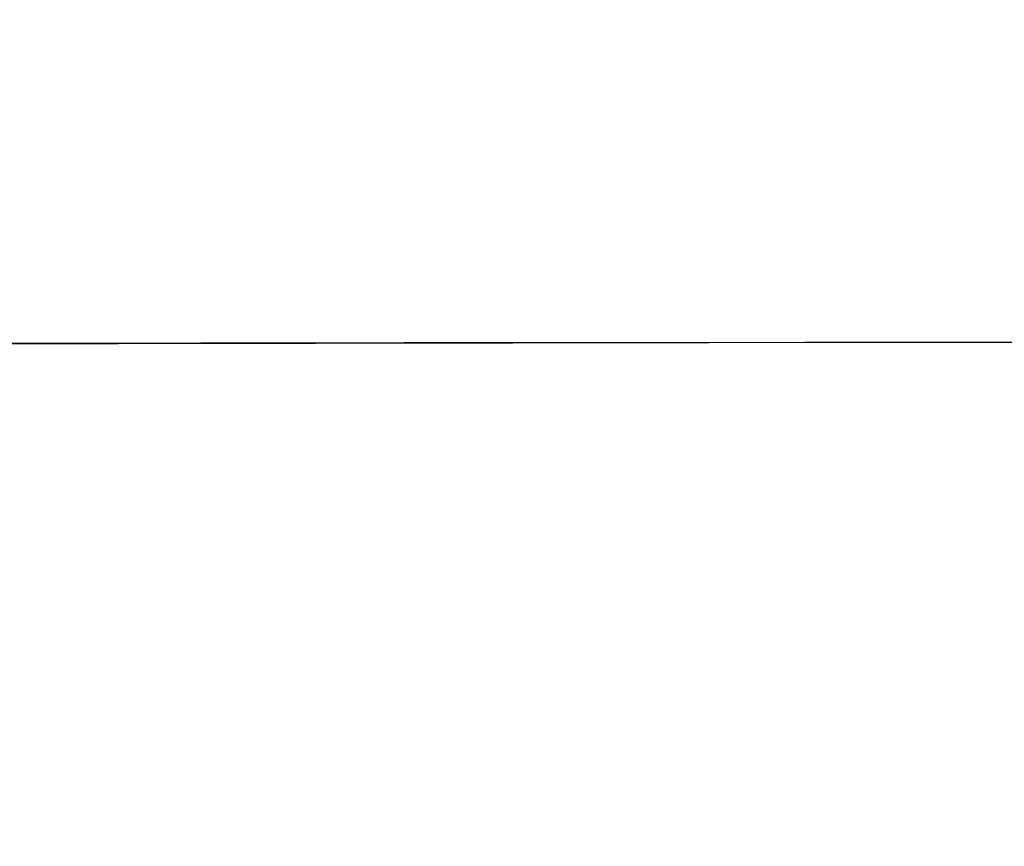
# Model space of a CAD drawing. Header units: millimetres. Extents: x -2852 to 102, y -106 to 97.
# Tile 156 of 256: x -2214 to -2196, y -12 to 3. Entities that reach past the tile are written whole.
import ezdxf

# ---------------------------------------------------------------- set-up
doc = ezdxf.new("R2010")
doc.units = ezdxf.units.MM
doc.header["$MEASUREMENT"] = 0
doc.layers.add('Predefinito', color=5, linetype='Continuous')

msp = doc.modelspace()

# ---------------------------------------------------------------- linework, layer by layer
at = {"layer": 'Predefinito', "extrusion": (-0.001366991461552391, 0.9999990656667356, 0)}
msp.add_lwpolyline([(1899.674573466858, 1028.425676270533), (1950.258311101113, 936.0311236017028), (1967.400196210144, 906.575531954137), (1985.126516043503, 877.4701447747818), (2004.656316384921, 847.0844636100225), (2025.496176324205, 816.669032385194), (2036.394788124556, 801.6049686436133), (2047.581462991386, 786.7526361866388), (2059.048771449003, 772.1737902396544), (2070.848342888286, 757.8628825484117), (2082.852187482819, 744.0269988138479), (2095.232192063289, 730.5284931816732), (2107.740481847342, 717.6917338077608), (2114.150143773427, 711.4284940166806), (2120.668526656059, 705.278737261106), (2127.105031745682, 699.4242024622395), (2133.651606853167, 693.6936066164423), (2140.312207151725, 688.0966408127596), (2147.090787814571, 682.6429961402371), (2153.75026149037, 677.5237656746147), (2160.526113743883, 672.5595220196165), (2167.421020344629, 667.7628195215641), (2174.437410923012, 663.1468989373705), (2181.31288946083, 658.8844485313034), (2188.305132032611, 654.8160355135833), (2195.415453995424, 650.9559758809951), (2202.64302808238, 647.320413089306), (2209.73752194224, 644.0360807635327), (2216.937413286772, 640.9926609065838), (2220.575985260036, 639.5662277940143), (2224.239767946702, 638.2060043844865), (2227.928330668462, 636.9140345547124), (2231.64124274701, 635.6923621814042), (2235.831195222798, 634.408737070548), (2240.048173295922, 633.2171015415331), (2244.289387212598, 632.1182628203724), (2248.553001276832, 631.1118868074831), (2252.586947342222, 630.2482168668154), (2256.637848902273, 629.4656582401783), (2260.704069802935, 628.7638639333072), (2264.783395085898, 628.1424203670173), (2268.846862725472, 627.6041235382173), (2272.919590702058, 627.1439552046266), (2277.000234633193, 626.7611647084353), (2281.087450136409, 626.4550013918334), (2285.179869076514, 626.2246883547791), (2289.276028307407, 626.0693437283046), (2293.374440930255, 625.98805940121), (2297.473620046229, 625.979927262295), (2305.646792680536, 626.1784472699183), (2313.808414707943, 626.6564582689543), (2321.949898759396, 627.4059781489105), (2330.063045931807, 628.4188195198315), (2338.132338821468, 629.6855258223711), (2346.159212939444, 631.19934427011), (2354.137618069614, 632.9527950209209), (2362.061503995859, 634.9383982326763), (2369.890818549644, 637.1387617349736), (2377.655943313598, 639.5559469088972), (2385.352627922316, 642.1840648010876), (2392.976220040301, 645.0172180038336), (2400.434543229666, 648.0133496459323), (2407.813089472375, 651.2003683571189), (2415.108121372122, 654.574644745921), (2422.315901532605, 658.1325494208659), (2429.27810764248, 661.7871694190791), (2436.148314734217, 665.6118309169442), (2442.921659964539, 669.6045235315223), (2449.593583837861, 673.7639364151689), (2455.744190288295, 677.8085140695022), (2461.79696152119, 681.9980824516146), (2467.746880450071, 686.3327562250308), (2473.588068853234, 690.8129082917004), (2480.985152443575, 696.835755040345), (2488.178176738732, 703.1012744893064), (2491.987888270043, 706.5957953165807), (2495.734193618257, 710.1583616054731), (2499.416204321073, 713.7875134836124), (2503.033206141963, 717.481423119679), (2509.945883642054, 724.9170763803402), (2516.605686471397, 732.579540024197), (2522.960022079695, 740.3811103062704), (2529.075879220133, 748.3716608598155), (2534.957113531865, 756.5253814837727), (2540.622272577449, 764.8319886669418), (2546.117810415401, 773.3251265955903), (2551.423854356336, 781.9349877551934), (2556.659804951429, 790.8208707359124), (2561.739512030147, 799.7986763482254), (2571.509788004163, 817.9680090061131), (2626.827584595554, 928.1936540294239), (2638.541319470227, 949.7322297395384), (2651.215680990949, 971.6716347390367), (2674.70444038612, 1009.524286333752), (2677.831677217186, 1014.878638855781), (2679.262425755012, 1017.450514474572), (2680.646061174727, 1020.04534911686), (2681.887900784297, 1022.49666156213), (2683.067744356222, 1024.978650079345), (2684.055893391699, 1027.222851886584), (2684.522245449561, 1028.356636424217), (2684.967345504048, 1029.498783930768)], dxfattribs=at)
msp.add_lwpolyline([(1899.674573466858, 1028.425676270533), (1950.258311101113, 936.0311236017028), (1967.400196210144, 906.575531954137), (1985.126516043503, 877.4701447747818), (2004.656316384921, 847.0844636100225), (2025.496176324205, 816.669032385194), (2036.394788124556, 801.6049686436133), (2047.581462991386, 786.7526361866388), (2059.048771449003, 772.1737902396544), (2070.848342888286, 757.8628825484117), (2082.852187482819, 744.0269988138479), (2095.232192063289, 730.5284931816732), (2107.740481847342, 717.6917338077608), (2114.150143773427, 711.4284940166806), (2120.668526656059, 705.278737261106), (2127.105031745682, 699.4242024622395), (2133.651606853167, 693.6936066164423), (2140.312207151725, 688.0966408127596), (2147.090787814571, 682.6429961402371), (2153.75026149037, 677.5237656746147), (2160.526113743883, 672.5595220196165), (2167.421020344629, 667.7628195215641), (2174.437410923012, 663.1468989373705), (2181.31288946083, 658.8844485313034), (2188.305132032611, 654.8160355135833), (2195.415453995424, 650.9559758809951), (2202.64302808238, 647.320413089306), (2209.73752194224, 644.0360807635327), (2216.937413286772, 640.9926609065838), (2220.575985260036, 639.5662277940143), (2224.239767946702, 638.2060043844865), (2227.928330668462, 636.9140345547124), (2231.64124274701, 635.6923621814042), (2235.831195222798, 634.408737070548), (2240.048173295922, 633.2171015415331), (2244.289387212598, 632.1182628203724), (2248.553001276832, 631.1118868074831), (2252.586947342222, 630.2482168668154), (2256.637848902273, 629.4656582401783), (2260.704069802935, 628.7638639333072), (2264.783395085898, 628.1424203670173), (2268.846862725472, 627.6041235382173), (2272.919590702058, 627.1439552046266), (2277.000234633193, 626.7611647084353), (2281.087450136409, 626.4550013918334), (2285.179869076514, 626.2246883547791), (2289.276028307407, 626.0693437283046), (2293.374440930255, 625.98805940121), (2297.473620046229, 625.979927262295), (2305.646792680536, 626.1784472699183), (2313.808414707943, 626.6564582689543), (2321.949898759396, 627.4059781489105), (2330.063045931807, 628.4188195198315), (2338.132338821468, 629.6855258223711), (2346.159212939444, 631.19934427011), (2354.137618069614, 632.9527950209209), (2362.061503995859, 634.9383982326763), (2369.890818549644, 637.1387617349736), (2377.655943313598, 639.5559469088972), (2385.352627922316, 642.1840648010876), (2392.976220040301, 645.0172180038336), (2400.434543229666, 648.0133496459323), (2407.813089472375, 651.2003683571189), (2415.108121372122, 654.574644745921), (2422.315901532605, 658.1325494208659), (2429.27810764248, 661.7871694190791), (2436.148314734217, 665.6118309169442), (2442.921659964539, 669.6045235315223), (2449.593583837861, 673.7639364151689), (2455.744190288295, 677.8085140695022), (2461.79696152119, 681.9980824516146), (2467.746880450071, 686.3327562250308), (2473.588068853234, 690.8129082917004), (2480.985152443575, 696.835755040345), (2488.178176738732, 703.1012744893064), (2491.987888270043, 706.5957953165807), (2495.734193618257, 710.1583616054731), (2499.416204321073, 713.7875134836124), (2503.033206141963, 717.481423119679), (2509.945883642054, 724.9170763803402), (2516.605686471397, 732.579540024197), (2522.960022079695, 740.3811103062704), (2529.075879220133, 748.3716608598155), (2534.957113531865, 756.5253814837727), (2540.622272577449, 764.8319886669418), (2546.117810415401, 773.3251265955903), (2551.423854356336, 781.9349877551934), (2556.659804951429, 790.8208707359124), (2561.739512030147, 799.7986763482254), (2571.509788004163, 817.9680090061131), (2626.827584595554, 928.1936540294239), (2638.541319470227, 949.7322297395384), (2651.215680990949, 971.6716347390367), (2674.70444038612, 1009.524286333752), (2677.831677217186, 1014.878638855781), (2679.262425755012, 1017.450514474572), (2680.646061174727, 1020.04534911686), (2681.887900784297, 1022.49666156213), (2683.067744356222, 1024.978650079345), (2684.055893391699, 1027.222851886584), (2684.522245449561, 1028.356636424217), (2684.967345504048, 1029.498783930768)], dxfattribs=at)
at = {"layer": 'Predefinito', "extrusion": (0.8755589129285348, 0.001196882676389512, 0.4831098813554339)}
msp.add_lwpolyline([(-1.52432965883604, 1623.88629867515), (-1.368958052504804, 1623.888023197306), (-1.212267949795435, 1623.893258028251), (-1.054361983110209, 1623.902092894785), (-0.8953485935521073, 1623.914614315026), (-0.7353419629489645, 1623.93090519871), (-0.5744619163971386, 1623.951044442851), (-0.4128337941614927, 1623.975106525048), (-0.2505882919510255, 1624.003161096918), (-0.0878612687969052, 1624.035272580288), (0.075206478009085, 1624.071499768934), (0.2384694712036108, 1624.111895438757), (0.4017778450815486, 1624.156505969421), (0.5649776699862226, 1624.205370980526), (0.7279113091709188, 1624.258522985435), (0.890417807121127, 1624.315987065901), (1.052333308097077, 1624.377780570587), (1.213491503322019, 1624.443912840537), (1.373724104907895, 1624.514384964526), (1.532861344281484, 1624.589189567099), (1.690732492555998, 1624.668310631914), (1.84716639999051, 1624.751723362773), (2.001992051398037, 1624.839394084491), (2.15503913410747, 1624.931280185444), (2.306138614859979, 1625.027330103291), (2.455123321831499, 1625.127483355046), (2.601828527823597, 1625.231670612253), (2.746092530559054, 1625.339813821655), (2.887757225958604, 1625.45182637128), (3.026668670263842, 1625.567613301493), (3.162677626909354, 1625.687071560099), (3.295640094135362, 1625.810090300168), (3.425417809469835, 1625.936551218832), (3.551878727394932, 1626.066328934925), (3.674897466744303, 1626.199291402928), (3.794355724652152, 1626.33530036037), (3.910142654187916, 1626.474211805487), (4.022155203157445, 1626.615876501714), (4.130298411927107, 1626.760140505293), (4.234485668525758, 1626.906845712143), (4.334638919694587, 1627.055830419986), (4.430688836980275, 1627.206929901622), (4.522574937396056, 1627.359976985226), (4.610245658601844, 1627.514802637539), (4.693658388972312, 1627.671236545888), (4.772779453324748, 1627.829107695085), (4.847584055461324, 1627.98824493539), (4.918056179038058, 1628.148477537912), (4.984188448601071, 1628.30963573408), (5.045981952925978, 1628.471551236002), (5.103446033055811, 1628.634057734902), (5.15659803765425, 1628.79699137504), (5.205463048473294, 1628.960191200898), (5.250073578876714, 1629.123499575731), (5.290469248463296, 1629.28676256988), (5.326696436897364, 1629.44983031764), (5.35880792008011, 1629.612557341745), (5.38686249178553, 1629.774802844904), (5.4109245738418, 1629.936430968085), (5.431063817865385, 1630.097311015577), (5.447354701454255, 1630.257317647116), (5.459876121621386, 1630.416331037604), (5.4687109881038, 1630.574237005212), (5.473945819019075, 1630.730927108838), (5.47567034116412, 1630.886298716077), (5.473945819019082, 1631.041670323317), (5.468710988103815, 1631.198360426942), (5.459876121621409, 1631.356266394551), (5.447354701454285, 1631.515279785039), (5.431063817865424, 1631.675286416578), (5.410924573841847, 1631.83616646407), (5.386862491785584, 1631.997794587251), (5.35880792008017, 1632.16004009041), (5.326696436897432, 1632.322767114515), (5.290469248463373, 1632.485834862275), (5.250073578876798, 1632.649097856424), (5.205463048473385, 1632.812406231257), (5.15659803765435, 1632.975606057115), (5.103446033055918, 1633.138539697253), (5.045981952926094, 1633.301046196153), (4.984188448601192, 1633.462961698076), (4.918056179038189, 1633.624119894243), (4.847584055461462, 1633.784352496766), (4.772779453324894, 1633.94348973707), (4.693658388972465, 1634.101360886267), (4.610245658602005, 1634.257794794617), (4.522574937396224, 1634.412620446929), (4.430688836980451, 1634.565667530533), (4.33463891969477, 1634.716767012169), (4.234485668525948, 1634.865751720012), (4.130298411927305, 1635.012456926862), (4.022155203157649, 1635.156720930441), (3.910142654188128, 1635.298385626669), (3.79435572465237, 1635.437297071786), (3.674897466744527, 1635.573306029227), (3.551878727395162, 1635.70626849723), (3.425417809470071, 1635.836046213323), (3.295640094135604, 1635.962507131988), (3.162677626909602, 1636.085525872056), (3.026668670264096, 1636.204984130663), (2.887757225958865, 1636.320771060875), (2.746092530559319, 1636.4327836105), (2.601828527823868, 1636.540926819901), (2.455123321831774, 1636.645114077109), (2.306138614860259, 1636.745267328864), (2.155039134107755, 1636.841317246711), (2.001992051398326, 1636.933203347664), (1.847166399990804, 1637.020874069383), (1.690732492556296, 1637.104286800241), (1.532861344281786, 1637.183407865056), (1.373724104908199, 1637.25821246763), (1.213491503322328, 1637.328684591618), (1.052333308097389, 1637.394816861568), (0.8904178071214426, 1637.456610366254), (0.7279113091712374, 1637.51407444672), (0.5649776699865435, 1637.567226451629), (0.4017778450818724, 1637.616091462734), (0.2384694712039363, 1637.660701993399), (0.0752064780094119, 1637.701097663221), (-0.0878612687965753, 1637.737324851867), (-0.2505882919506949, 1637.769436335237), (-0.41283379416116, 1637.797490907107), (-0.5744619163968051, 1637.821552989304), (-0.7353419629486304, 1637.841692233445), (-0.8953485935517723, 1637.857983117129), (-1.054361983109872, 1637.87050453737), (-1.212267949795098, 1637.879339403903), (-1.368958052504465, 1637.88457423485), (-1.524329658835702, 1637.886298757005), (-1.679701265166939, 1637.88457423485), (-1.836391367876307, 1637.879339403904), (-1.994297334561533, 1637.87050453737), (-2.153310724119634, 1637.85798311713), (-2.313317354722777, 1637.841692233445), (-2.474197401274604, 1637.821552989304), (-2.63582552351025, 1637.797490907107), (-2.798071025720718, 1637.769436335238), (-2.960798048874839, 1637.737324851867), (-3.12386579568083, 1637.701097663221), (-3.287128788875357, 1637.660701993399), (-3.450437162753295, 1637.616091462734), (-3.613636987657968, 1637.567226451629), (-3.776570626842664, 1637.51407444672), (-3.939077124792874, 1637.456610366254), (-4.100992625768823, 1637.394816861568), (-4.262150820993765, 1637.328684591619), (-4.42238342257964, 1637.25821246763), (-4.581520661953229, 1637.183407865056), (-4.739391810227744, 1637.104286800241), (-4.895825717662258, 1637.020874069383), (-5.050651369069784, 1636.933203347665), (-5.203698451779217, 1636.841317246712), (-5.354797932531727, 1636.745267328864), (-5.503782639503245, 1636.64511407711), (-5.650487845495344, 1636.540926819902), (-5.7947518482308, 1636.4327836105), (-5.936416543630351, 1636.320771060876), (-6.075327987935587, 1636.204984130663), (-6.2113369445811, 1636.085525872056), (-6.344299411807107, 1635.962507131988), (-6.474077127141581, 1635.836046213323), (-6.600538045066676, 1635.70626849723), (-6.723556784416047, 1635.573306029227), (-6.843015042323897, 1635.437297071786), (-6.958801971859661, 1635.298385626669), (-7.070814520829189, 1635.156720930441), (-7.178957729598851, 1635.012456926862), (-7.283144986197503, 1634.865751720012), (-7.38329823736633, 1634.716767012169), (-7.479348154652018, 1634.565667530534), (-7.571234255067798, 1634.412620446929), (-7.658904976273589, 1634.257794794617), (-7.742317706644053, 1634.101360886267), (-7.821438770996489, 1633.94348973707), (-7.896243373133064, 1633.784352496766), (-7.966715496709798, 1633.624119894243), (-8.03284776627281, 1633.462961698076), (-8.09464127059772, 1633.301046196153), (-8.15210535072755, 1633.138539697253), (-8.20525735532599, 1632.975606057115), (-8.254122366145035, 1632.812406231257), (-8.298732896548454, 1632.649097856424), (-8.339128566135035, 1632.485834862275), (-8.375355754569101, 1632.322767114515), (-8.407467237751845, 1632.16004009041), (-8.435521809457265, 1631.997794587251), (-8.459583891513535, 1631.83616646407), (-8.479723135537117, 1631.675286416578), (-8.496014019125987, 1631.515279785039), (-8.508535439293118, 1631.356266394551), (-8.51737030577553, 1631.198360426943), (-8.522605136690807, 1631.041670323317), (-8.52432965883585, 1630.886298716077), (-8.522605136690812, 1630.730927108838), (-8.517370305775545, 1630.574237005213), (-8.50853543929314, 1630.416331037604), (-8.496014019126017, 1630.257317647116), (-8.479723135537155, 1630.097311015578), (-8.459583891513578, 1629.936430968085), (-8.435521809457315, 1629.774802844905), (-8.407467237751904, 1629.612557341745), (-8.375355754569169, 1629.44983031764), (-8.339128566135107, 1629.286762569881), (-8.298732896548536, 1629.123499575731), (-8.254122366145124, 1628.960191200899), (-8.205257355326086, 1628.79699137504), (-8.152105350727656, 1628.634057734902), (-8.094641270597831, 1628.471551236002), (-8.032847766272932, 1628.30963573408), (-7.966715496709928, 1628.148477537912), (-7.896243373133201, 1627.98824493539), (-7.821438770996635, 1627.829107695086), (-7.742317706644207, 1627.671236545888), (-7.658904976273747, 1627.514802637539), (-7.571234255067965, 1627.359976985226), (-7.479348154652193, 1627.206929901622), (-7.383298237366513, 1627.055830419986), (-7.283144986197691, 1626.906845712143), (-7.178957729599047, 1626.760140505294), (-7.070814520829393, 1626.615876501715), (-6.958801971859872, 1626.474211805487), (-6.843015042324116, 1626.33530036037), (-6.723556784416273, 1626.199291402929), (-6.600538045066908, 1626.066328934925), (-6.474077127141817, 1625.936551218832), (-6.34429941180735, 1625.810090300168), (-6.211336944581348, 1625.687071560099), (-6.075327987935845, 1625.567613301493), (-5.936416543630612, 1625.45182637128), (-5.794751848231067, 1625.339813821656), (-5.650487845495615, 1625.231670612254), (-5.503782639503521, 1625.127483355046), (-5.354797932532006, 1625.027330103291), (-5.203698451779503, 1624.931280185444), (-5.050651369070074, 1624.839394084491), (-4.895825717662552, 1624.751723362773), (-4.739391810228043, 1624.668310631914), (-4.581520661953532, 1624.589189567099), (-4.422383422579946, 1624.514384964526), (-4.262150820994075, 1624.443912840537), (-4.100992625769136, 1624.377780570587), (-3.939077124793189, 1624.315987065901), (-3.776570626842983, 1624.258522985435), (-3.613636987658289, 1624.205370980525), (-3.450437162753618, 1624.156505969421), (-3.287128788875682, 1624.111895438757), (-3.123865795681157, 1624.071499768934), (-2.96079804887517, 1624.035272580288), (-2.798071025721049, 1624.003161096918), (-2.635825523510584, 1623.975106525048), (-2.474197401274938, 1623.951044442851), (-2.313317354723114, 1623.93090519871), (-2.153310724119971, 1623.914614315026), (-1.994297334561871, 1623.902092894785), (-1.836391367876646, 1623.893258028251), (-1.679701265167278, 1623.888023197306), (-1.52432965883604, 1623.88629867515)], dxfattribs=at)
msp.add_lwpolyline([(-1.52432965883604, 1623.88629867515), (-1.368958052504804, 1623.888023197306), (-1.212267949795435, 1623.893258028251), (-1.054361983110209, 1623.902092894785), (-0.8953485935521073, 1623.914614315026), (-0.7353419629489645, 1623.93090519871), (-0.5744619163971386, 1623.951044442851), (-0.4128337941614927, 1623.975106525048), (-0.2505882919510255, 1624.003161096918), (-0.0878612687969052, 1624.035272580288), (0.075206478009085, 1624.071499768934), (0.2384694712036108, 1624.111895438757), (0.4017778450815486, 1624.156505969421), (0.5649776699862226, 1624.205370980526), (0.7279113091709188, 1624.258522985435), (0.890417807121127, 1624.315987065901), (1.052333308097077, 1624.377780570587), (1.213491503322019, 1624.443912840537), (1.373724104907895, 1624.514384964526), (1.532861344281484, 1624.589189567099), (1.690732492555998, 1624.668310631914), (1.84716639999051, 1624.751723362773), (2.001992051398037, 1624.839394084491), (2.15503913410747, 1624.931280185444), (2.306138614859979, 1625.027330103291), (2.455123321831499, 1625.127483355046), (2.601828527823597, 1625.231670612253), (2.746092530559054, 1625.339813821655), (2.887757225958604, 1625.45182637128), (3.026668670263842, 1625.567613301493), (3.162677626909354, 1625.687071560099), (3.295640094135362, 1625.810090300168), (3.425417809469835, 1625.936551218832), (3.551878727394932, 1626.066328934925), (3.674897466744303, 1626.199291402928), (3.794355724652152, 1626.33530036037), (3.910142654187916, 1626.474211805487), (4.022155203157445, 1626.615876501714), (4.130298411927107, 1626.760140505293), (4.234485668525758, 1626.906845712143), (4.334638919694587, 1627.055830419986), (4.430688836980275, 1627.206929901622), (4.522574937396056, 1627.359976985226), (4.610245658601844, 1627.514802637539), (4.693658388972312, 1627.671236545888), (4.772779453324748, 1627.829107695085), (4.847584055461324, 1627.98824493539), (4.918056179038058, 1628.148477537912), (4.984188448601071, 1628.30963573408), (5.045981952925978, 1628.471551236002), (5.103446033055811, 1628.634057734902), (5.15659803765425, 1628.79699137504), (5.205463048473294, 1628.960191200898), (5.250073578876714, 1629.123499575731), (5.290469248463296, 1629.28676256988), (5.326696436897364, 1629.44983031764), (5.35880792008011, 1629.612557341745), (5.38686249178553, 1629.774802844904), (5.4109245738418, 1629.936430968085), (5.431063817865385, 1630.097311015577), (5.447354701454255, 1630.257317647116), (5.459876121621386, 1630.416331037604), (5.4687109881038, 1630.574237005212), (5.473945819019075, 1630.730927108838), (5.47567034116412, 1630.886298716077), (5.473945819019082, 1631.041670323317), (5.468710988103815, 1631.198360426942), (5.459876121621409, 1631.356266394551), (5.447354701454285, 1631.515279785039), (5.431063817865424, 1631.675286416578), (5.410924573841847, 1631.83616646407), (5.386862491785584, 1631.997794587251), (5.35880792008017, 1632.16004009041), (5.326696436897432, 1632.322767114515), (5.290469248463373, 1632.485834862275), (5.250073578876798, 1632.649097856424), (5.205463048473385, 1632.812406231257), (5.15659803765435, 1632.975606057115), (5.103446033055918, 1633.138539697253), (5.045981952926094, 1633.301046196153), (4.984188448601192, 1633.462961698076), (4.918056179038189, 1633.624119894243), (4.847584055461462, 1633.784352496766), (4.772779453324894, 1633.94348973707), (4.693658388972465, 1634.101360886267), (4.610245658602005, 1634.257794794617), (4.522574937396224, 1634.412620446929), (4.430688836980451, 1634.565667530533), (4.33463891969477, 1634.716767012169), (4.234485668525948, 1634.865751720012), (4.130298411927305, 1635.012456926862), (4.022155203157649, 1635.156720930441), (3.910142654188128, 1635.298385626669), (3.79435572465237, 1635.437297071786), (3.674897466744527, 1635.573306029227), (3.551878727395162, 1635.70626849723), (3.425417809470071, 1635.836046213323), (3.295640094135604, 1635.962507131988), (3.162677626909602, 1636.085525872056), (3.026668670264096, 1636.204984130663), (2.887757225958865, 1636.320771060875), (2.746092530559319, 1636.4327836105), (2.601828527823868, 1636.540926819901), (2.455123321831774, 1636.645114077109), (2.306138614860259, 1636.745267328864), (2.155039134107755, 1636.841317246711), (2.001992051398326, 1636.933203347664), (1.847166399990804, 1637.020874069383), (1.690732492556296, 1637.104286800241), (1.532861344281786, 1637.183407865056), (1.373724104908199, 1637.25821246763), (1.213491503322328, 1637.328684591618), (1.052333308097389, 1637.394816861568), (0.8904178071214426, 1637.456610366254), (0.7279113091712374, 1637.51407444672), (0.5649776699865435, 1637.567226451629), (0.4017778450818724, 1637.616091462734), (0.2384694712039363, 1637.660701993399), (0.0752064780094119, 1637.701097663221), (-0.0878612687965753, 1637.737324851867), (-0.2505882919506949, 1637.769436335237), (-0.41283379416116, 1637.797490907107), (-0.5744619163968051, 1637.821552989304), (-0.7353419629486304, 1637.841692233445), (-0.8953485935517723, 1637.857983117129), (-1.054361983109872, 1637.87050453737), (-1.212267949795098, 1637.879339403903), (-1.368958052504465, 1637.88457423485), (-1.524329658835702, 1637.886298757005), (-1.679701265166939, 1637.88457423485), (-1.836391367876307, 1637.879339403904), (-1.994297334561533, 1637.87050453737), (-2.153310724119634, 1637.85798311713), (-2.313317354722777, 1637.841692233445), (-2.474197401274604, 1637.821552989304), (-2.63582552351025, 1637.797490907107), (-2.798071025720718, 1637.769436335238), (-2.960798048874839, 1637.737324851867), (-3.12386579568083, 1637.701097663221), (-3.287128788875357, 1637.660701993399), (-3.450437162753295, 1637.616091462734), (-3.613636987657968, 1637.567226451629), (-3.776570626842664, 1637.51407444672), (-3.939077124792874, 1637.456610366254), (-4.100992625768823, 1637.394816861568), (-4.262150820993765, 1637.328684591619), (-4.42238342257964, 1637.25821246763), (-4.581520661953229, 1637.183407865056), (-4.739391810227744, 1637.104286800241), (-4.895825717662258, 1637.020874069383), (-5.050651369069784, 1636.933203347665), (-5.203698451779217, 1636.841317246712), (-5.354797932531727, 1636.745267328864), (-5.503782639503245, 1636.64511407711), (-5.650487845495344, 1636.540926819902), (-5.7947518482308, 1636.4327836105), (-5.936416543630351, 1636.320771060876), (-6.075327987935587, 1636.204984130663), (-6.2113369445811, 1636.085525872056), (-6.344299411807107, 1635.962507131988), (-6.474077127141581, 1635.836046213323), (-6.600538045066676, 1635.70626849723), (-6.723556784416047, 1635.573306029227), (-6.843015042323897, 1635.437297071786), (-6.958801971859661, 1635.298385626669), (-7.070814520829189, 1635.156720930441), (-7.178957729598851, 1635.012456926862), (-7.283144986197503, 1634.865751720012), (-7.38329823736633, 1634.716767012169), (-7.479348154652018, 1634.565667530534), (-7.571234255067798, 1634.412620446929), (-7.658904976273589, 1634.257794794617), (-7.742317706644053, 1634.101360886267), (-7.821438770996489, 1633.94348973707), (-7.896243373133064, 1633.784352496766), (-7.966715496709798, 1633.624119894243), (-8.03284776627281, 1633.462961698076), (-8.09464127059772, 1633.301046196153), (-8.15210535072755, 1633.138539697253), (-8.20525735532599, 1632.975606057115), (-8.254122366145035, 1632.812406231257), (-8.298732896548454, 1632.649097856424), (-8.339128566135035, 1632.485834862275), (-8.375355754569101, 1632.322767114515), (-8.407467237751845, 1632.16004009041), (-8.435521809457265, 1631.997794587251), (-8.459583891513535, 1631.83616646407), (-8.479723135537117, 1631.675286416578), (-8.496014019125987, 1631.515279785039), (-8.508535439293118, 1631.356266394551), (-8.51737030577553, 1631.198360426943), (-8.522605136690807, 1631.041670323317), (-8.52432965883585, 1630.886298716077), (-8.522605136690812, 1630.730927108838), (-8.517370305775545, 1630.574237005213), (-8.50853543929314, 1630.416331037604), (-8.496014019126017, 1630.257317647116), (-8.479723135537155, 1630.097311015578), (-8.459583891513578, 1629.936430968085), (-8.435521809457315, 1629.774802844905), (-8.407467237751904, 1629.612557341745), (-8.375355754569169, 1629.44983031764), (-8.339128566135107, 1629.286762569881), (-8.298732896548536, 1629.123499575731), (-8.254122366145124, 1628.960191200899), (-8.205257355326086, 1628.79699137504), (-8.152105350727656, 1628.634057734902), (-8.094641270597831, 1628.471551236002), (-8.032847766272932, 1628.30963573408), (-7.966715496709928, 1628.148477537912), (-7.896243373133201, 1627.98824493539), (-7.821438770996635, 1627.829107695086), (-7.742317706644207, 1627.671236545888), (-7.658904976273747, 1627.514802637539), (-7.571234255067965, 1627.359976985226), (-7.479348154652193, 1627.206929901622), (-7.383298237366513, 1627.055830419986), (-7.283144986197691, 1626.906845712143), (-7.178957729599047, 1626.760140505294), (-7.070814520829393, 1626.615876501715), (-6.958801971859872, 1626.474211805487), (-6.843015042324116, 1626.33530036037), (-6.723556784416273, 1626.199291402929), (-6.600538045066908, 1626.066328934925), (-6.474077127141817, 1625.936551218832), (-6.34429941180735, 1625.810090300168), (-6.211336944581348, 1625.687071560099), (-6.075327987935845, 1625.567613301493), (-5.936416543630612, 1625.45182637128), (-5.794751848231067, 1625.339813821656), (-5.650487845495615, 1625.231670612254), (-5.503782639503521, 1625.127483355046), (-5.354797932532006, 1625.027330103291), (-5.203698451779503, 1624.931280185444), (-5.050651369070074, 1624.839394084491), (-4.895825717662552, 1624.751723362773), (-4.739391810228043, 1624.668310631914), (-4.581520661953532, 1624.589189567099), (-4.422383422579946, 1624.514384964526), (-4.262150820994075, 1624.443912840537), (-4.100992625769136, 1624.377780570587), (-3.939077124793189, 1624.315987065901), (-3.776570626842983, 1624.258522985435), (-3.613636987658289, 1624.205370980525), (-3.450437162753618, 1624.156505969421), (-3.287128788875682, 1624.111895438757), (-3.123865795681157, 1624.071499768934), (-2.96079804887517, 1624.035272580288), (-2.798071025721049, 1624.003161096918), (-2.635825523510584, 1623.975106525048), (-2.474197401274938, 1623.951044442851), (-2.313317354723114, 1623.93090519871), (-2.153310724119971, 1623.914614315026), (-1.994297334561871, 1623.902092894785), (-1.836391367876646, 1623.893258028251), (-1.679701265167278, 1623.888023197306), (-1.52432965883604, 1623.88629867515)], dxfattribs=at)
at = {"layer": 'Predefinito', "extrusion": (-0.001366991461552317, 0.9999990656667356, 0)}
msp.add_lwpolyline([(1893.351324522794, 1025.42292373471), (1943.995638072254, 932.9039963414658), (1961.195860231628, 903.3342027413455), (1978.993972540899, 874.0949544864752), (1998.616769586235, 843.5455550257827), (2019.57383825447, 812.9372917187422), (2030.542156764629, 797.7648246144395), (2041.807183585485, 782.7956663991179), (2053.362682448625, 768.0910785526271), (2065.262349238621, 753.6442822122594), (2077.378819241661, 739.6632572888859), (2089.887840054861, 726.0076633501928), (2102.541407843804, 713.0045566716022), (2109.031955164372, 706.653154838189), (2115.637419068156, 700.4117466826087), (2122.164949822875, 694.4647839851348), (2128.809624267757, 688.6383311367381), (2135.576121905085, 682.9420587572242), (2142.469122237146, 677.385637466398), (2149.247856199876, 672.1639067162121), (2156.152456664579, 667.0940738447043), (2163.186477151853, 662.1888820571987), (2170.353255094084, 657.4618598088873), (2177.385123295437, 653.090251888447), (2184.545983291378, 648.9110545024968), (2191.838042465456, 644.9391512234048), (2199.261258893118, 641.1914949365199), (2206.558744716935, 637.7994573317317), (2213.976013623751, 634.6499397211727), (2217.728858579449, 633.1713967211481), (2221.510611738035, 631.7599396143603), (2225.320770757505, 630.4178294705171), (2229.158833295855, 629.1473273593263), (2233.492784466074, 627.8109071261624), (2237.855495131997, 626.5693829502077), (2242.242043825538, 625.4243394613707), (2246.65050374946, 624.3753822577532), (2250.820668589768, 623.4747271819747), (2255.007433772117, 622.6581809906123), (2259.208897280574, 621.9254063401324), (2263.422687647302, 621.2759436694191), (2267.618848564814, 620.7126819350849), (2271.823276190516, 620.2303412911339), (2276.03452739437, 619.8281001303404), (2280.25115904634, 619.5051368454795), (2284.471709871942, 619.2606014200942), (2288.694646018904, 619.0935302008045), (2292.918415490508, 619.0029311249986), (2297.141466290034, 618.9878121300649), (2305.55707747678, 619.1790170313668), (2313.954794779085, 619.6579889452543), (2322.325882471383, 620.4160973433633), (2330.66210220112, 621.4445185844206), (2338.947760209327, 622.733170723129), (2347.184703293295, 624.2748402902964), (2355.367115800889, 626.0616068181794), (2363.489182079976, 628.0855498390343), (2371.510279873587, 630.3286765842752), (2379.462038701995, 632.7929579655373), (2387.340598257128, 635.4722975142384), (2395.141678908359, 638.3606017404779), (2402.771482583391, 641.4149501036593), (2410.318012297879, 644.6638726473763), (2417.777958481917, 648.1037776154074), (2425.148011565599, 651.731073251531), (2432.266807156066, 655.457280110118), (2439.29190530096, 659.3574054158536), (2446.218870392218, 663.4296977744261), (2453.043600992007, 667.6731772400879), (2459.336958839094, 671.8008511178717), (2465.532588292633, 676.0781928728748), (2471.625899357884, 680.5058177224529), (2477.611476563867, 685.0847145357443), (2485.196021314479, 691.2439231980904), (2492.572953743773, 697.6527941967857), (2496.48016059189, 701.227419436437), (2500.322119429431, 704.8714970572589), (2504.097656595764, 708.5832848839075), (2507.805818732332, 712.3606644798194), (2514.889817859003, 719.9615224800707), (2521.70957167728, 727.7888870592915), (2528.210201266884, 735.7512486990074), (2534.459556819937, 743.8977345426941), (2540.461105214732, 752.2003302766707), (2546.233647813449, 760.6471974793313), (2551.824459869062, 769.2712208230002), (2557.213527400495, 778.000570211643), (2562.522258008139, 786.9957281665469), (2567.663563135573, 796.0696525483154), (2577.52678111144, 814.3908881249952), (2632.82336339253, 924.5810875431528), (2644.451836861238, 945.9817918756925), (2657.017906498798, 967.7557466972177), (2680.503230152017, 1005.603319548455), (2683.726436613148, 1011.103481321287), (2686.673477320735, 1016.485880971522), (2687.995116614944, 1019.075738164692), (2689.268848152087, 1021.731139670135), (2690.354444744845, 1024.168534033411), (2690.874860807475, 1025.41657920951), (2691.377838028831, 1026.687096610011)], dxfattribs=at)
msp.add_lwpolyline([(1893.351324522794, 1025.42292373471), (1943.995638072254, 932.9039963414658), (1961.195860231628, 903.3342027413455), (1978.993972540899, 874.0949544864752), (1998.616769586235, 843.5455550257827), (2019.57383825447, 812.9372917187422), (2030.542156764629, 797.7648246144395), (2041.807183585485, 782.7956663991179), (2053.362682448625, 768.0910785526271), (2065.262349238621, 753.6442822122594), (2077.378819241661, 739.6632572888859), (2089.887840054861, 726.0076633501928), (2102.541407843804, 713.0045566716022), (2109.031955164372, 706.653154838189), (2115.637419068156, 700.4117466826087), (2122.164949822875, 694.4647839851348), (2128.809624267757, 688.6383311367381), (2135.576121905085, 682.9420587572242), (2142.469122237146, 677.385637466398), (2149.247856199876, 672.1639067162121), (2156.152456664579, 667.0940738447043), (2163.186477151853, 662.1888820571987), (2170.353255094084, 657.4618598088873), (2177.385123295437, 653.090251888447), (2184.545983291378, 648.9110545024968), (2191.838042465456, 644.9391512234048), (2199.261258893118, 641.1914949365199), (2206.558744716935, 637.7994573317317), (2213.976013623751, 634.6499397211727), (2217.728858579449, 633.1713967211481), (2221.510611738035, 631.7599396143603), (2225.320770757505, 630.4178294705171), (2229.158833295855, 629.1473273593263), (2233.492784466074, 627.8109071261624), (2237.855495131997, 626.5693829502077), (2242.242043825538, 625.4243394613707), (2246.65050374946, 624.3753822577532), (2250.820668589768, 623.4747271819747), (2255.007433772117, 622.6581809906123), (2259.208897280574, 621.9254063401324), (2263.422687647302, 621.2759436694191), (2267.618848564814, 620.7126819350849), (2271.823276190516, 620.2303412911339), (2276.03452739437, 619.8281001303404), (2280.25115904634, 619.5051368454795), (2284.471709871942, 619.2606014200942), (2288.694646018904, 619.0935302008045), (2292.918415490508, 619.0029311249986), (2297.141466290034, 618.9878121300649), (2305.55707747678, 619.1790170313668), (2313.954794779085, 619.6579889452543), (2322.325882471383, 620.4160973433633), (2330.66210220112, 621.4445185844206), (2338.947760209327, 622.733170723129), (2347.184703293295, 624.2748402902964), (2355.367115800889, 626.0616068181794), (2363.489182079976, 628.0855498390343), (2371.510279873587, 630.3286765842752), (2379.462038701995, 632.7929579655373), (2387.340598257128, 635.4722975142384), (2395.141678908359, 638.3606017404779), (2402.771482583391, 641.4149501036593), (2410.318012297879, 644.6638726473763), (2417.777958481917, 648.1037776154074), (2425.148011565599, 651.731073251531), (2432.266807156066, 655.457280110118), (2439.29190530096, 659.3574054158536), (2446.218870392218, 663.4296977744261), (2453.043600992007, 667.6731772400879), (2459.336958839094, 671.8008511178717), (2465.532588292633, 676.0781928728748), (2471.625899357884, 680.5058177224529), (2477.611476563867, 685.0847145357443), (2485.196021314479, 691.2439231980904), (2492.572953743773, 697.6527941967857), (2496.48016059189, 701.227419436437), (2500.322119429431, 704.8714970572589), (2504.097656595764, 708.5832848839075), (2507.805818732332, 712.3606644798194), (2514.889817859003, 719.9615224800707), (2521.70957167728, 727.7888870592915), (2528.210201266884, 735.7512486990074), (2534.459556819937, 743.8977345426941), (2540.461105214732, 752.2003302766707), (2546.233647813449, 760.6471974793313), (2551.824459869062, 769.2712208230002), (2557.213527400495, 778.000570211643), (2562.522258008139, 786.9957281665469), (2567.663563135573, 796.0696525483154), (2577.52678111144, 814.3908881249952), (2632.82336339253, 924.5810875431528), (2644.451836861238, 945.9817918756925), (2657.017906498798, 967.7557466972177), (2680.503230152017, 1005.603319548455), (2683.726436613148, 1011.103481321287), (2686.673477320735, 1016.485880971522), (2687.995116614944, 1019.075738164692), (2689.268848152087, 1021.731139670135), (2690.354444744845, 1024.168534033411), (2690.874860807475, 1025.41657920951), (2691.377838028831, 1026.687096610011)], dxfattribs=at)
at = {"layer": 'Predefinito', "extrusion": (-0.001366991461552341, 0.9999990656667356, 0)}
msp.add_lwpolyline([(2685.093597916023, 1029.656408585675), (2684.652767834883, 1028.514424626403), (2684.178802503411, 1027.353558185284), (2683.136399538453, 1024.977799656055), (2681.976255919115, 1022.534376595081), (2680.708238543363, 1020.028532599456), (2679.342214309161, 1017.465511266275), (2677.888050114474, 1014.850556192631), (2674.754769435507, 1009.485819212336), (2647.236081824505, 964.8120572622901), (2634.885210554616, 943.0068633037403), (2623.437528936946, 921.6081928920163), (2573.471985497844, 821.6063727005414), (2563.678453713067, 803.1830507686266), (2553.533115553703, 785.344988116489), (2548.272492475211, 776.6534082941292), (2542.856685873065, 768.1177184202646), (2537.263285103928, 759.7411102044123), (2531.469879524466, 751.526775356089), (2525.454058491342, 743.4779055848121), (2519.19341136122, 735.5976926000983), (2512.665527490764, 727.8893281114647), (2505.84799623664, 720.3560038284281), (2498.718406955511, 713.0009114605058), (2495.029587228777, 709.3911996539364), (2491.254349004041, 705.8272427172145), (2487.389890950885, 702.3094396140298), (2483.433411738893, 698.8381893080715), (2479.382110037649, 695.4138907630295), (2475.233184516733, 692.0369429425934), (2469.343648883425, 687.4556619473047), (2463.270454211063, 682.973492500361), (2457.02125633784, 678.5985806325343), (2450.603711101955, 674.3390723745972), (2444.025474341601, 670.2031137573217), (2437.294201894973, 666.19885081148), (2430.417549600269, 662.3344295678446), (2423.403173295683, 658.6179960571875), (2416.25872881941, 655.057696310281), (2408.991872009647, 651.6616763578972), (2401.610258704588, 648.4380822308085), (2394.121544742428, 645.3950599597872), (2386.533385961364, 642.5407555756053), (2378.853438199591, 639.883315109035), (2371.089357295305, 637.430884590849), (2363.2487990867, 635.191610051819), (2355.339419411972, 633.1736375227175), (2347.368874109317, 631.3851130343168), (2339.34481901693, 629.8341826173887), (2331.274909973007, 628.528992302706), (2323.166802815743, 627.4776881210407), (2315.028153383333, 626.688416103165), (2306.866617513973, 626.1693222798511), (2298.68985104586, 625.9285526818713), (2294.598148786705, 625.9150851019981), (2290.505509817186, 625.9742533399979), (2286.412891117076, 626.1070756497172), (2282.321249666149, 626.3145702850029), (2278.23154244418, 626.5977554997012), (2274.144726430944, 626.9576495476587), (2270.061758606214, 627.395270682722), (2265.983595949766, 627.9116371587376), (2261.911195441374, 628.507767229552), (2257.845514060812, 629.1846791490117), (2253.787508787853, 629.9433911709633), (2249.738136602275, 630.7849215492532), (2245.698354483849, 631.7102885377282), (2241.669119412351, 632.7205103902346), (2237.651388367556, 633.816605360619), (2233.646118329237, 634.9995917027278), (2229.971796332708, 636.1656457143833), (2226.308964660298, 637.4051216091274), (2222.657749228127, 638.7169859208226), (2219.018275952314, 640.1002051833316), (2215.390670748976, 641.5537459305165), (2211.775059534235, 643.0765746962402), (2204.580322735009, 646.3259624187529), (2197.435072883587, 649.8401006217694), (2190.340317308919, 653.6107215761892), (2183.297063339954, 657.629557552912), (2176.30631830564, 661.8883408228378), (2169.369089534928, 666.378803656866), (2162.486384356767, 671.0926783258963), (2155.659210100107, 676.0216971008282), (2148.888574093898, 681.1575922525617), (2142.175483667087, 686.4920960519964), (2135.520946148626, 692.0169407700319), (2128.925968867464, 697.7238586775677), (2122.39155915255, 703.6045820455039), (2115.918724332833, 709.6508431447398), (2109.508471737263, 715.8543742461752), (2096.879742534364, 728.7001755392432), (2084.513430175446, 742.0758440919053), (2072.417593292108, 755.915238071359), (2060.600290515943, 770.1522156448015), (2049.069580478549, 784.7206349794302), (2037.833521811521, 799.5543542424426), (2026.900173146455, 814.587231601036), (2005.973840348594, 844.9858932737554), (1986.355051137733, 875.3874853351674), (1968.10827456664, 905.2628731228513), (1951.297979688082, 934.0829219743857), (1899.710998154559, 1028.227034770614)], dxfattribs=at)
msp.add_lwpolyline([(2685.093597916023, 1029.656408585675), (2684.652767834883, 1028.514424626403), (2684.178802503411, 1027.353558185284), (2683.136399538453, 1024.977799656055), (2681.976255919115, 1022.534376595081), (2680.708238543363, 1020.028532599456), (2679.342214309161, 1017.465511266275), (2677.888050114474, 1014.850556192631), (2674.754769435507, 1009.485819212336), (2647.236081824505, 964.8120572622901), (2634.885210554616, 943.0068633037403), (2623.437528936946, 921.6081928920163), (2573.471985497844, 821.6063727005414), (2563.678453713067, 803.1830507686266), (2553.533115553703, 785.344988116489), (2548.272492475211, 776.6534082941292), (2542.856685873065, 768.1177184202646), (2537.263285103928, 759.7411102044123), (2531.469879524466, 751.526775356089), (2525.454058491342, 743.4779055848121), (2519.19341136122, 735.5976926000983), (2512.665527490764, 727.8893281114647), (2505.84799623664, 720.3560038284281), (2498.718406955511, 713.0009114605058), (2495.029587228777, 709.3911996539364), (2491.254349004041, 705.8272427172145), (2487.389890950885, 702.3094396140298), (2483.433411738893, 698.8381893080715), (2479.382110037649, 695.4138907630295), (2475.233184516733, 692.0369429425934), (2469.343648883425, 687.4556619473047), (2463.270454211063, 682.973492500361), (2457.02125633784, 678.5985806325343), (2450.603711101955, 674.3390723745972), (2444.025474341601, 670.2031137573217), (2437.294201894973, 666.19885081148), (2430.417549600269, 662.3344295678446), (2423.403173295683, 658.6179960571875), (2416.25872881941, 655.057696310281), (2408.991872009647, 651.6616763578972), (2401.610258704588, 648.4380822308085), (2394.121544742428, 645.3950599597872), (2386.533385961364, 642.5407555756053), (2378.853438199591, 639.883315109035), (2371.089357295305, 637.430884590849), (2363.2487990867, 635.191610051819), (2355.339419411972, 633.1736375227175), (2347.368874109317, 631.3851130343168), (2339.34481901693, 629.8341826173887), (2331.274909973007, 628.528992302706), (2323.166802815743, 627.4776881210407), (2315.028153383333, 626.688416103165), (2306.866617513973, 626.1693222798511), (2298.68985104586, 625.9285526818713), (2294.598148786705, 625.9150851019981), (2290.505509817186, 625.9742533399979), (2286.412891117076, 626.1070756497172), (2282.321249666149, 626.3145702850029), (2278.23154244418, 626.5977554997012), (2274.144726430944, 626.9576495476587), (2270.061758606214, 627.395270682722), (2265.983595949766, 627.9116371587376), (2261.911195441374, 628.507767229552), (2257.845514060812, 629.1846791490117), (2253.787508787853, 629.9433911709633), (2249.738136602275, 630.7849215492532), (2245.698354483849, 631.7102885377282), (2241.669119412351, 632.7205103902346), (2237.651388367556, 633.816605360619), (2233.646118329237, 634.9995917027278), (2229.971796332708, 636.1656457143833), (2226.308964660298, 637.4051216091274), (2222.657749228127, 638.7169859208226), (2219.018275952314, 640.1002051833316), (2215.390670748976, 641.5537459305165), (2211.775059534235, 643.0765746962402), (2204.580322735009, 646.3259624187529), (2197.435072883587, 649.8401006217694), (2190.340317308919, 653.6107215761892), (2183.297063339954, 657.629557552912), (2176.30631830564, 661.8883408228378), (2169.369089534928, 666.378803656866), (2162.486384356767, 671.0926783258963), (2155.659210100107, 676.0216971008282), (2148.888574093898, 681.1575922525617), (2142.175483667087, 686.4920960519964), (2135.520946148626, 692.0169407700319), (2128.925968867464, 697.7238586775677), (2122.39155915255, 703.6045820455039), (2115.918724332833, 709.6508431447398), (2109.508471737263, 715.8543742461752), (2096.879742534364, 728.7001755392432), (2084.513430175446, 742.0758440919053), (2072.417593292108, 755.915238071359), (2060.600290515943, 770.1522156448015), (2049.069580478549, 784.7206349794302), (2037.833521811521, 799.5543542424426), (2026.900173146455, 814.587231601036), (2005.973840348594, 844.9858932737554), (1986.355051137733, 875.3874853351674), (1968.10827456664, 905.2628731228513), (1951.297979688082, 934.0829219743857), (1899.710998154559, 1028.227034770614)], dxfattribs=at)
at = {"layer": 'Predefinito', "extrusion": (-0.001366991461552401, 0.9999990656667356, 0)}
msp.add_lwpolyline([(1905.997822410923, 1031.428428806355), (1956.520984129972, 939.1582508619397), (1973.60453218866, 909.8168611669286), (1991.259059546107, 880.8453350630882), (2010.695863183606, 850.6233721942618), (2031.418514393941, 820.4007730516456), (2042.247419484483, 805.4451126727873), (2053.355742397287, 790.7096059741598), (2064.734860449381, 776.2565019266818), (2076.43433653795, 762.081482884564), (2088.325555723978, 748.3907403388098), (2100.576544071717, 735.0493230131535), (2112.939555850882, 722.3789109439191), (2119.268332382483, 716.2038331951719), (2125.699634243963, 710.1457278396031), (2132.045113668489, 704.3836209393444), (2138.493589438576, 698.7488820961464), (2145.048292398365, 693.2512228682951), (2151.712453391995, 687.9003548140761), (2158.252666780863, 682.8836246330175), (2164.899770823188, 678.0249701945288), (2171.655563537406, 673.33675698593), (2178.52156675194, 668.8319380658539), (2185.240655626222, 664.6786451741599), (2192.064280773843, 660.7210165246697), (2198.992865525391, 656.9728005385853), (2206.024797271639, 653.449331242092), (2212.916299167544, 650.2727041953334), (2219.898812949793, 647.3353820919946), (2223.423111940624, 645.9610588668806), (2226.968924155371, 644.652069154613), (2230.535890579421, 643.410239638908), (2234.123652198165, 642.2373970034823), (2238.169605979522, 641.0065670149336), (2242.240851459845, 639.8648201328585), (2246.336730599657, 638.812186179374), (2250.455498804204, 637.8483913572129), (2254.353226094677, 637.0217065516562), (2258.268264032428, 636.2731354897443), (2262.199242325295, 635.6023215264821), (2266.144102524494, 635.0088970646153), (2270.07487688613, 634.4955651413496), (2274.015905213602, 634.0575691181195), (2277.965941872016, 633.6942292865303), (2281.923741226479, 633.4048659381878), (2285.888028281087, 633.1887752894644), (2289.85741059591, 633.0451572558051), (2293.830466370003, 632.9731876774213), (2297.805773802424, 632.972042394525), (2305.73650788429, 633.1778775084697), (2313.662034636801, 633.6549275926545), (2321.573915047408, 634.3958589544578), (2329.463989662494, 635.3931204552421), (2337.31691743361, 636.6378809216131), (2345.133722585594, 638.1238482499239), (2352.90812033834, 639.8439832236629), (2360.633825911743, 641.7912466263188), (2368.271357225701, 643.9488468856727), (2375.8498479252, 646.3189358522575), (2383.364657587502, 648.8958320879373), (2390.810761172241, 651.6738342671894), (2398.097603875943, 654.6117491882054), (2405.308166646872, 657.7368640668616), (2412.438284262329, 661.0455118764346), (2419.483791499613, 664.5340255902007), (2426.289408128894, 668.1170587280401), (2433.004724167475, 671.8662564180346), (2439.624449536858, 675.7793492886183), (2446.143566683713, 679.8546955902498), (2452.151421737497, 683.8161770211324), (2458.061334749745, 687.9179720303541), (2463.867861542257, 692.1596947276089), (2469.564661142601, 696.5411020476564), (2476.774283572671, 702.4275868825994), (2483.783399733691, 708.5497547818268), (2487.495615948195, 711.9641711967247), (2491.146267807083, 715.4452261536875), (2494.734752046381, 718.9917420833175), (2498.260593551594, 722.6021817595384), (2505.001949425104, 729.8726302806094), (2511.501801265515, 737.3701929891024), (2517.709842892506, 745.0109719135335), (2523.692201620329, 752.8455871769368), (2529.453121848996, 760.8504326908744), (2535.010897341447, 769.016779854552), (2540.411160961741, 777.3790323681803), (2545.634181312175, 785.8694052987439), (2550.797351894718, 794.6460133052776), (2555.815460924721, 803.527700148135), (2565.492794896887, 821.545129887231), (2620.831805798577, 931.8062205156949), (2632.630802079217, 953.4826676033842), (2645.4134554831, 975.5875227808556), (2668.905650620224, 1013.445253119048), (2671.936917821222, 1018.653796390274), (2673.307180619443, 1021.129516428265), (2674.61864502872, 1023.604817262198), (2675.780684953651, 1025.917584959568), (2676.866640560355, 1028.226160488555), (2677.757342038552, 1030.277169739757), (2678.169630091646, 1031.296693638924), (2678.556852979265, 1032.310471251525)], dxfattribs=at)
msp.add_lwpolyline([(1905.997822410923, 1031.428428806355), (1956.520984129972, 939.1582508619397), (1973.60453218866, 909.8168611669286), (1991.259059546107, 880.8453350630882), (2010.695863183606, 850.6233721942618), (2031.418514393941, 820.4007730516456), (2042.247419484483, 805.4451126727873), (2053.355742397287, 790.7096059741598), (2064.734860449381, 776.2565019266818), (2076.43433653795, 762.081482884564), (2088.325555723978, 748.3907403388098), (2100.576544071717, 735.0493230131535), (2112.939555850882, 722.3789109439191), (2119.268332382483, 716.2038331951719), (2125.699634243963, 710.1457278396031), (2132.045113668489, 704.3836209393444), (2138.493589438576, 698.7488820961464), (2145.048292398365, 693.2512228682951), (2151.712453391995, 687.9003548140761), (2158.252666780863, 682.8836246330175), (2164.899770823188, 678.0249701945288), (2171.655563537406, 673.33675698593), (2178.52156675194, 668.8319380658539), (2185.240655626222, 664.6786451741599), (2192.064280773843, 660.7210165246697), (2198.992865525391, 656.9728005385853), (2206.024797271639, 653.449331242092), (2212.916299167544, 650.2727041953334), (2219.898812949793, 647.3353820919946), (2223.423111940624, 645.9610588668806), (2226.968924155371, 644.652069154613), (2230.535890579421, 643.410239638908), (2234.123652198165, 642.2373970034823), (2238.169605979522, 641.0065670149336), (2242.240851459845, 639.8648201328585), (2246.336730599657, 638.812186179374), (2250.455498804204, 637.8483913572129), (2254.353226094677, 637.0217065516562), (2258.268264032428, 636.2731354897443), (2262.199242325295, 635.6023215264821), (2266.144102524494, 635.0088970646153), (2270.07487688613, 634.4955651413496), (2274.015905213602, 634.0575691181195), (2277.965941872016, 633.6942292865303), (2281.923741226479, 633.4048659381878), (2285.888028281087, 633.1887752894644), (2289.85741059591, 633.0451572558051), (2293.830466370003, 632.9731876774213), (2297.805773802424, 632.972042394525), (2305.73650788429, 633.1778775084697), (2313.662034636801, 633.6549275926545), (2321.573915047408, 634.3958589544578), (2329.463989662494, 635.3931204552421), (2337.31691743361, 636.6378809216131), (2345.133722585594, 638.1238482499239), (2352.90812033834, 639.8439832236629), (2360.633825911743, 641.7912466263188), (2368.271357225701, 643.9488468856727), (2375.8498479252, 646.3189358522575), (2383.364657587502, 648.8958320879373), (2390.810761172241, 651.6738342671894), (2398.097603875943, 654.6117491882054), (2405.308166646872, 657.7368640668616), (2412.438284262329, 661.0455118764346), (2419.483791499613, 664.5340255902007), (2426.289408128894, 668.1170587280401), (2433.004724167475, 671.8662564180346), (2439.624449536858, 675.7793492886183), (2446.143566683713, 679.8546955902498), (2452.151421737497, 683.8161770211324), (2458.061334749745, 687.9179720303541), (2463.867861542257, 692.1596947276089), (2469.564661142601, 696.5411020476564), (2476.774283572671, 702.4275868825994), (2483.783399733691, 708.5497547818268), (2487.495615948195, 711.9641711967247), (2491.146267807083, 715.4452261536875), (2494.734752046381, 718.9917420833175), (2498.260593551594, 722.6021817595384), (2505.001949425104, 729.8726302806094), (2511.501801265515, 737.3701929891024), (2517.709842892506, 745.0109719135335), (2523.692201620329, 752.8455871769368), (2529.453121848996, 760.8504326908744), (2535.010897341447, 769.016779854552), (2540.411160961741, 777.3790323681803), (2545.634181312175, 785.8694052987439), (2550.797351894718, 794.6460133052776), (2555.815460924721, 803.527700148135), (2565.492794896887, 821.545129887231), (2620.831805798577, 931.8062205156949), (2632.630802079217, 953.4826676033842), (2645.4134554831, 975.5875227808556), (2668.905650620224, 1013.445253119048), (2671.936917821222, 1018.653796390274), (2673.307180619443, 1021.129516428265), (2674.61864502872, 1023.604817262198), (2675.780684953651, 1025.917584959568), (2676.866640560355, 1028.226160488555), (2677.757342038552, 1030.277169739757), (2678.169630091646, 1031.296693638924), (2678.556852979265, 1032.310471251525)], dxfattribs=at)
at = {"layer": 'Predefinito', "extrusion": (-0.001366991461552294, 0.9999990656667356, 0)}
msp.add_lwpolyline([(1899.674573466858, 1028.425676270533), (1950.258311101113, 936.0311236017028), (1967.400196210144, 906.575531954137), (1985.126516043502, 877.4701447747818), (2004.656316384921, 847.0844636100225), (2025.496176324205, 816.669032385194), (2036.394788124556, 801.6049686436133), (2047.581462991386, 786.7526361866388), (2059.048771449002, 772.1737902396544), (2070.848342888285, 757.8628825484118), (2082.852187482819, 744.026998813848), (2095.23219206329, 730.5284931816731), (2107.740481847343, 717.6917338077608), (2114.150143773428, 711.4284940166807), (2120.668526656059, 705.2787372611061), (2127.105031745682, 699.4242024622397), (2133.651606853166, 693.6936066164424), (2140.312207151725, 688.0966408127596), (2147.090787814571, 682.642996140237), (2153.750261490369, 677.5237656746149), (2160.526113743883, 672.5595220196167), (2167.421020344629, 667.7628195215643), (2174.437410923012, 663.1468989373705), (2181.312889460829, 658.8844485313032), (2188.30513203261, 654.8160355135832), (2195.415453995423, 650.9559758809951), (2202.643028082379, 647.3204130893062), (2209.73752194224, 644.0360807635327), (2216.937413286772, 640.9926609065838), (2220.575985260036, 639.5662277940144), (2224.239767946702, 638.2060043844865), (2227.928330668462, 636.9140345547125), (2231.64124274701, 635.6923621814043), (2235.831195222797, 634.4087370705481), (2240.048173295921, 633.2171015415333), (2244.289387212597, 632.1182628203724), (2248.553001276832, 631.1118868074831), (2252.586947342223, 630.2482168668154), (2256.637848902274, 629.4656582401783), (2260.704069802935, 628.7638639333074), (2264.783395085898, 628.1424203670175), (2268.846862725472, 627.6041235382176), (2272.919590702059, 627.1439552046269), (2277.000234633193, 626.7611647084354), (2281.087450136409, 626.4550013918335), (2285.179869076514, 626.2246883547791), (2289.276028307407, 626.0693437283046), (2293.374440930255, 625.98805940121), (2297.473620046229, 625.979927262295), (2305.646792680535, 626.1784472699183), (2313.808414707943, 626.6564582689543), (2321.949898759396, 627.4059781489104), (2330.063045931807, 628.4188195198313), (2338.132338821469, 629.6855258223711), (2346.159212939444, 631.1993442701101), (2354.137618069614, 632.952795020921), (2362.061503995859, 634.9383982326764), (2369.890818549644, 637.1387617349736), (2377.655943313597, 639.5559469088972), (2385.352627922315, 642.1840648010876), (2392.9762200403, 645.0172180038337), (2400.434543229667, 648.0133496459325), (2407.813089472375, 651.200368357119), (2415.108121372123, 654.574644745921), (2422.315901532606, 658.1325494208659), (2429.27810764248, 661.7871694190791), (2436.148314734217, 665.6118309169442), (2442.921659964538, 669.6045235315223), (2449.59358383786, 673.7639364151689), (2455.744190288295, 677.8085140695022), (2461.796961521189, 681.9980824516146), (2467.746880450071, 686.3327562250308), (2473.588068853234, 690.8129082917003), (2480.985152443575, 696.835755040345), (2488.178176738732, 703.1012744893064), (2491.987888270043, 706.5957953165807), (2495.734193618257, 710.1583616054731), (2499.416204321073, 713.7875134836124), (2503.033206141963, 717.481423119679), (2509.945883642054, 724.91707638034), (2516.605686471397, 732.579540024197), (2522.960022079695, 740.3811103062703), (2529.075879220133, 748.3716608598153), (2534.957113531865, 756.5253814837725), (2540.622272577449, 764.8319886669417), (2546.117810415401, 773.3251265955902), (2551.423854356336, 781.9349877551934), (2556.659804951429, 790.8208707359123), (2561.739512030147, 799.7986763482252), (2571.509788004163, 817.9680090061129), (2626.827584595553, 928.1936540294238), (2638.541319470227, 949.7322297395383), (2651.215680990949, 971.6716347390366), (2674.70444038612, 1009.524286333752), (2677.831677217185, 1014.878638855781), (2679.262425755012, 1017.450514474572), (2680.646061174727, 1020.04534911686), (2681.887900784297, 1022.49666156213), (2683.067744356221, 1024.978650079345), (2684.055893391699, 1027.222851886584), (2684.52224544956, 1028.356636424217), (2684.967345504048, 1029.498783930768)], dxfattribs=at)
msp.add_lwpolyline([(1899.674573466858, 1028.425676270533), (1950.258311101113, 936.0311236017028), (1967.400196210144, 906.575531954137), (1985.126516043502, 877.4701447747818), (2004.656316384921, 847.0844636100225), (2025.496176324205, 816.669032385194), (2036.394788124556, 801.6049686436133), (2047.581462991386, 786.7526361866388), (2059.048771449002, 772.1737902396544), (2070.848342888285, 757.8628825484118), (2082.852187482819, 744.026998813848), (2095.23219206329, 730.5284931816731), (2107.740481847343, 717.6917338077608), (2114.150143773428, 711.4284940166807), (2120.668526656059, 705.2787372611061), (2127.105031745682, 699.4242024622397), (2133.651606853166, 693.6936066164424), (2140.312207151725, 688.0966408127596), (2147.090787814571, 682.642996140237), (2153.750261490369, 677.5237656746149), (2160.526113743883, 672.5595220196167), (2167.421020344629, 667.7628195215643), (2174.437410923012, 663.1468989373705), (2181.312889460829, 658.8844485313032), (2188.30513203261, 654.8160355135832), (2195.415453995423, 650.9559758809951), (2202.643028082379, 647.3204130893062), (2209.73752194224, 644.0360807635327), (2216.937413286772, 640.9926609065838), (2220.575985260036, 639.5662277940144), (2224.239767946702, 638.2060043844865), (2227.928330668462, 636.9140345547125), (2231.64124274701, 635.6923621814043), (2235.831195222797, 634.4087370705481), (2240.048173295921, 633.2171015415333), (2244.289387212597, 632.1182628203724), (2248.553001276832, 631.1118868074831), (2252.586947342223, 630.2482168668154), (2256.637848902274, 629.4656582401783), (2260.704069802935, 628.7638639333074), (2264.783395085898, 628.1424203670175), (2268.846862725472, 627.6041235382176), (2272.919590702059, 627.1439552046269), (2277.000234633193, 626.7611647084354), (2281.087450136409, 626.4550013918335), (2285.179869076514, 626.2246883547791), (2289.276028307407, 626.0693437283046), (2293.374440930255, 625.98805940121), (2297.473620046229, 625.979927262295), (2305.646792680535, 626.1784472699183), (2313.808414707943, 626.6564582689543), (2321.949898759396, 627.4059781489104), (2330.063045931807, 628.4188195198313), (2338.132338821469, 629.6855258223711), (2346.159212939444, 631.1993442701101), (2354.137618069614, 632.952795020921), (2362.061503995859, 634.9383982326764), (2369.890818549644, 637.1387617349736), (2377.655943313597, 639.5559469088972), (2385.352627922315, 642.1840648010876), (2392.9762200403, 645.0172180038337), (2400.434543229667, 648.0133496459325), (2407.813089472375, 651.200368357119), (2415.108121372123, 654.574644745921), (2422.315901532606, 658.1325494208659), (2429.27810764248, 661.7871694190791), (2436.148314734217, 665.6118309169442), (2442.921659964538, 669.6045235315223), (2449.59358383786, 673.7639364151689), (2455.744190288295, 677.8085140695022), (2461.796961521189, 681.9980824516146), (2467.746880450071, 686.3327562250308), (2473.588068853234, 690.8129082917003), (2480.985152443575, 696.835755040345), (2488.178176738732, 703.1012744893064), (2491.987888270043, 706.5957953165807), (2495.734193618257, 710.1583616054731), (2499.416204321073, 713.7875134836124), (2503.033206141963, 717.481423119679), (2509.945883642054, 724.91707638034), (2516.605686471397, 732.579540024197), (2522.960022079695, 740.3811103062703), (2529.075879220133, 748.3716608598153), (2534.957113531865, 756.5253814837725), (2540.622272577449, 764.8319886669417), (2546.117810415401, 773.3251265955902), (2551.423854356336, 781.9349877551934), (2556.659804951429, 790.8208707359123), (2561.739512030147, 799.7986763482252), (2571.509788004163, 817.9680090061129), (2626.827584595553, 928.1936540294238), (2638.541319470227, 949.7322297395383), (2651.215680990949, 971.6716347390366), (2674.70444038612, 1009.524286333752), (2677.831677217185, 1014.878638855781), (2679.262425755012, 1017.450514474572), (2680.646061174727, 1020.04534911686), (2681.887900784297, 1022.49666156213), (2683.067744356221, 1024.978650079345), (2684.055893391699, 1027.222851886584), (2684.52224544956, 1028.356636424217), (2684.967345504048, 1029.498783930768)], dxfattribs=at)

doc.saveas('drawing.dxf')
